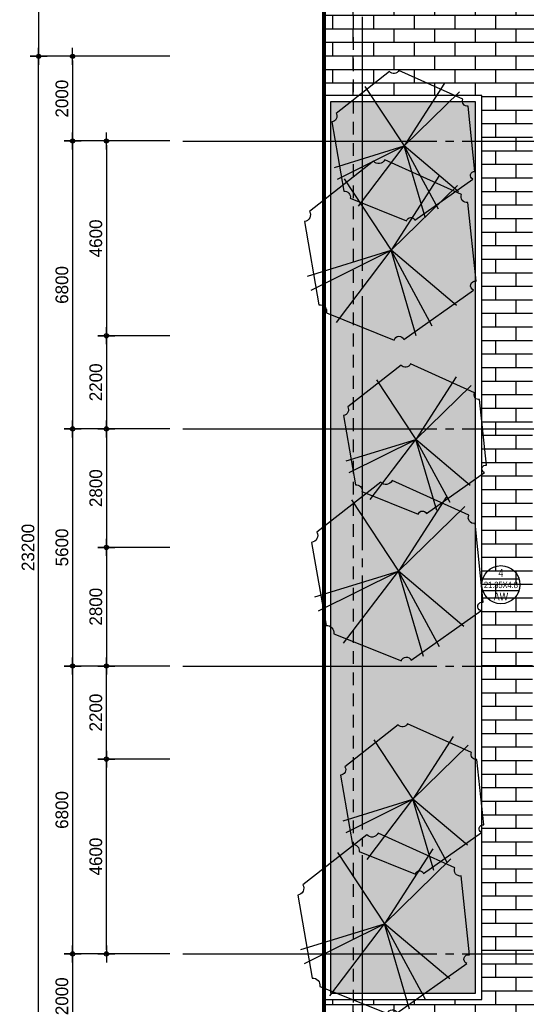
# Model space of a CAD drawing. Header units: millimetres. Extents: x 3445018 to 4174071, y -6064565 to -5122887.
# Tile 92 of 192: x 3765352 to 3777310, y -5546935 to -5523680. Entities that reach past the tile are written whole.
import ezdxf
from ezdxf.enums import TextEntityAlignment as Align

# ---------------------------------------------------------------- set-up
doc = ezdxf.new("R2010")
doc.units = ezdxf.units.MM
doc.header["$MEASUREMENT"] = 0
for name, pattern in [('ACAD_ISO05W100', [34, 24, -3, 0.5, -3, 0.5, -3]), ('CEN', [66, 60, -2, 2, -2]), ('HID', [5, 3, -2])]:
    doc.linetypes.add(name, pattern=pattern)
doc.layers.get('0').update_dxf_attribs({"linetype": 'CONTINUOUS'})
doc.layers.get('DEFPOINTS').update_dxf_attribs({"linetype": 'CONTINUOUS'})
for name, color, linetype in [('AA-XXXX-창호부호', 7, 'CONTINUOUS'), ('CEN', 13, 'CEN'), ('DIM', 7, 'CONTINUOUS'), ('HA1', 8, 'CONTINUOUS'), ('HI', 4, 'HID'), ('PR', 3, 'ACAD_ISO05W100')]:
    doc.layers.add(name, color=color, linetype=linetype)
doc.styles.add('HY울릉도 L', font='txt')
doc.styles.add('SDP-S', font='txt')
doc.dimstyles.new('SMDI-3', dxfattribs={"dimtxt": 3, "dimasz": 1, "dimexe": 2, "dimexo": 3, "dimgap": 1, "dimtad": 1, "dimdsep": 46, "dimtxsty": 'HY울릉도 L', "dimblk": 'Z_DOT', "dimcen": 2.5, "dimdle": 1.5, "dimclrd": 1, "dimclre": 1, "dimclrt": 2, "dimadec": 0, "dimazin": 0, "dimtfac": 1, "dimtix": 1, "dimtmove": 2, "dimatfit": 3, "dimldrblk": 'Z_DOT', "dimfxl": 2, "dimtvp": 1, "dimtolj": 1, "dimtzin": 0, "dimarcsym": 0})

# ---------------------------------------------------------------- blocks, each defined once
blk = doc.blocks.new('Z_DOT')
at = {"layer": 'DIM', "color": 1, "ltscale": 3}
for p, q in [((-2, 0), (2, 0)), ((0, -2), (0, 2))]:
    blk.add_line(p, q, dxfattribs=at)
for radius in [0.5, 0.25]:
    blk.add_circle((0, 0), radius, dxfattribs=at)
blk = doc.blocks.new('*D420')
at = {"layer": 'DEFPOINTS', "color": 0, "ltscale": 3, "transparency": 16777216}
for p in [(3765799, -5524545), (3769199, -5524545), (3769199, -5547745)]:
    blk.add_point(p, dxfattribs=at)
at = {"layer": 'DIM', "color": 1, "lineweight": -2, "ltscale": 3, "transparency": 16777216}
for p, q in [((3768899, -5524545), (3765599, -5524545)), ((3765799, -5547645), (3765799, -5524645)), ((3768899, -5547745), (3765599, -5547745))]:
    blk.add_line(p, q, dxfattribs=at)
at = {"layer": 'DIM', "color": 1, "lineweight": -2, "ltscale": 3, "transparency": 16777216, "xscale": 100, "yscale": 100, "zscale": 100}
for p, rotation in [((3765799, -5524545), 90), ((3765799, -5547745), 270)]:
    blk.add_blockref('Z_DOT', p, dxfattribs=dict(at, rotation=rotation))
at = {"layer": 'DIM', "color": 2, "ltscale": 3, "transparency": 16777216, "insert": (3765549, -5536145), "char_height": 300, "attachment_point": 5, "rotation": 90, "style": 'SDP-S'}
blk.add_mtext('\\A1;23200', dxfattribs=at)
blk = doc.blocks.new('*D421')
at = {"layer": 'DEFPOINTS', "color": 0, "ltscale": 3, "transparency": 16777216}
for p in [(3769199, -5515195), (3765799, -5524545), (3769199, -5524545)]:
    blk.add_point(p, dxfattribs=at)
at = {"layer": 'DIM', "color": 1, "lineweight": -2, "ltscale": 3, "transparency": 16777216}
for p, q in [((3768899, -5515195), (3765599, -5515195)), ((3765799, -5515295), (3765799, -5524445)), ((3768899, -5524545), (3765599, -5524545))]:
    blk.add_line(p, q, dxfattribs=at)
at = {"layer": 'DIM', "color": 1, "lineweight": -2, "ltscale": 3, "transparency": 16777216, "xscale": 100, "yscale": 100, "zscale": 100}
for p, rotation in [((3765799, -5515195), 90), ((3765799, -5524545), 270)]:
    blk.add_blockref('Z_DOT', p, dxfattribs=dict(at, rotation=rotation))
at = {"layer": 'DIM', "color": 2, "ltscale": 3, "transparency": 16777216, "insert": (3765549, -5519870), "char_height": 300, "attachment_point": 5, "rotation": 90, "style": 'SDP-S'}
blk.add_mtext('\\A1;9350', dxfattribs=at)
blk = doc.blocks.new('*D399')
at = {"layer": 'DEFPOINTS', "color": 0, "ltscale": 3, "transparency": 16777216}
for p in [(3769199, -5524545), (3766599, -5526545), (3769199, -5526545)]:
    blk.add_point(p, dxfattribs=at)
at = {"layer": 'DIM', "color": 1, "lineweight": -2, "ltscale": 3, "transparency": 16777216}
for p, q in [((3768899, -5524545), (3766399, -5524545)), ((3766599, -5524645), (3766599, -5526445)), ((3768899, -5526545), (3766399, -5526545))]:
    blk.add_line(p, q, dxfattribs=at)
at = {"layer": 'DIM', "color": 1, "lineweight": -2, "ltscale": 3, "transparency": 16777216, "xscale": 100, "yscale": 100, "zscale": 100}
for p, rotation in [((3766599, -5524545), 90), ((3766599, -5526545), 270)]:
    blk.add_blockref('Z_DOT', p, dxfattribs=dict(at, rotation=rotation))
at = {"layer": 'DIM', "color": 2, "ltscale": 3, "transparency": 16777216, "insert": (3766349, -5525545), "char_height": 300, "attachment_point": 5, "rotation": 90, "style": 'SDP-S'}
blk.add_mtext('\\A1;2000', dxfattribs=at)
blk = doc.blocks.new('*D400')
at = {"layer": 'DEFPOINTS', "color": 0, "ltscale": 3, "transparency": 16777216}
for p in [(3769199, -5526545), (3766599, -5533345), (3769199, -5533345)]:
    blk.add_point(p, dxfattribs=at)
at = {"layer": 'DIM', "color": 1, "lineweight": -2, "ltscale": 3, "transparency": 16777216}
for p, q in [((3768899, -5526545), (3766399, -5526545)), ((3766599, -5526645), (3766599, -5533245)), ((3768899, -5533345), (3766399, -5533345))]:
    blk.add_line(p, q, dxfattribs=at)
at = {"layer": 'DIM', "color": 1, "lineweight": -2, "ltscale": 3, "transparency": 16777216, "xscale": 100, "yscale": 100, "zscale": 100}
for p, rotation in [((3766599, -5526545), 90), ((3766599, -5533345), 270)]:
    blk.add_blockref('Z_DOT', p, dxfattribs=dict(at, rotation=rotation))
at = {"layer": 'DIM', "color": 2, "ltscale": 3, "transparency": 16777216, "insert": (3766349, -5529945), "char_height": 300, "attachment_point": 5, "rotation": 90, "style": 'SDP-S'}
blk.add_mtext('\\A1;6800', dxfattribs=at)
blk = doc.blocks.new('*D401')
at = {"layer": 'DEFPOINTS', "color": 0, "ltscale": 3, "transparency": 16777216}
for p in [(3769199, -5533345), (3766599, -5538945), (3769199, -5538945)]:
    blk.add_point(p, dxfattribs=at)
at = {"layer": 'DIM', "color": 1, "lineweight": -2, "ltscale": 3, "transparency": 16777216}
for p, q in [((3768899, -5533345), (3766399, -5533345)), ((3766599, -5533445), (3766599, -5538845)), ((3768899, -5538945), (3766399, -5538945))]:
    blk.add_line(p, q, dxfattribs=at)
at = {"layer": 'DIM', "color": 1, "lineweight": -2, "ltscale": 3, "transparency": 16777216, "xscale": 100, "yscale": 100, "zscale": 100}
for p, rotation in [((3766599, -5533345), 90), ((3766599, -5538945), 270)]:
    blk.add_blockref('Z_DOT', p, dxfattribs=dict(at, rotation=rotation))
at = {"layer": 'DIM', "color": 2, "ltscale": 3, "transparency": 16777216, "insert": (3766349, -5536145), "char_height": 300, "attachment_point": 5, "rotation": 90, "style": 'SDP-S'}
blk.add_mtext('\\A1;5600', dxfattribs=at)
blk = doc.blocks.new('*D402')
at = {"layer": 'DEFPOINTS', "color": 0, "ltscale": 3, "transparency": 16777216}
for p in [(3769199, -5538945), (3766599, -5545745), (3769199, -5545745)]:
    blk.add_point(p, dxfattribs=at)
at = {"layer": 'DIM', "color": 1, "lineweight": -2, "ltscale": 3, "transparency": 16777216}
for p, q in [((3768899, -5538945), (3766399, -5538945)), ((3766599, -5539045), (3766599, -5545645)), ((3768899, -5545745), (3766399, -5545745))]:
    blk.add_line(p, q, dxfattribs=at)
at = {"layer": 'DIM', "color": 1, "lineweight": -2, "ltscale": 3, "transparency": 16777216, "xscale": 100, "yscale": 100, "zscale": 100}
for p, rotation in [((3766599, -5538945), 90), ((3766599, -5545745), 270)]:
    blk.add_blockref('Z_DOT', p, dxfattribs=dict(at, rotation=rotation))
at = {"layer": 'DIM', "color": 2, "ltscale": 3, "transparency": 16777216, "insert": (3766349, -5542345), "char_height": 300, "attachment_point": 5, "rotation": 90, "style": 'SDP-S'}
blk.add_mtext('\\A1;6800', dxfattribs=at)
blk = doc.blocks.new('*D403')
at = {"layer": 'DEFPOINTS', "color": 0, "ltscale": 3, "transparency": 16777216}
for p in [(3769199, -5545745), (3766599, -5547745), (3769199, -5547745)]:
    blk.add_point(p, dxfattribs=at)
at = {"layer": 'DIM', "color": 1, "lineweight": -2, "ltscale": 3, "transparency": 16777216}
for p, q in [((3768899, -5545745), (3766399, -5545745)), ((3766599, -5545845), (3766599, -5547645)), ((3768899, -5547745), (3766399, -5547745))]:
    blk.add_line(p, q, dxfattribs=at)
at = {"layer": 'DIM', "color": 1, "lineweight": -2, "ltscale": 3, "transparency": 16777216, "xscale": 100, "yscale": 100, "zscale": 100}
for p, rotation in [((3766599, -5545745), 90), ((3766599, -5547745), 270)]:
    blk.add_blockref('Z_DOT', p, dxfattribs=dict(at, rotation=rotation))
at = {"layer": 'DIM', "color": 2, "ltscale": 3, "transparency": 16777216, "insert": (3766349, -5546745), "char_height": 300, "attachment_point": 5, "rotation": 90, "style": 'SDP-S'}
blk.add_mtext('\\A1;2000', dxfattribs=at)
blk = doc.blocks.new('*D404')
at = {"layer": 'DEFPOINTS', "color": 0, "ltscale": 3, "transparency": 16777216}
for p in [(3769199, -5526545), (3767399, -5531145), (3769199, -5531145)]:
    blk.add_point(p, dxfattribs=at)
at = {"layer": 'DIM', "color": 1, "lineweight": -2, "ltscale": 3, "transparency": 16777216}
for p, q in [((3768899, -5526545), (3767199, -5526545)), ((3767399, -5526645), (3767399, -5531045)), ((3768899, -5531145), (3767199, -5531145))]:
    blk.add_line(p, q, dxfattribs=at)
at = {"layer": 'DIM', "color": 1, "lineweight": -2, "ltscale": 3, "transparency": 16777216, "xscale": 100, "yscale": 100, "zscale": 100}
for p, rotation in [((3767399, -5526545), 90), ((3767399, -5531145), 270)]:
    blk.add_blockref('Z_DOT', p, dxfattribs=dict(at, rotation=rotation))
at = {"layer": 'DIM', "color": 2, "ltscale": 3, "transparency": 16777216, "insert": (3767149, -5528845), "char_height": 300, "attachment_point": 5, "rotation": 90, "style": 'SDP-S'}
blk.add_mtext('\\A1;4600', dxfattribs=at)
blk = doc.blocks.new('*D405')
at = {"layer": 'DEFPOINTS', "color": 0, "ltscale": 3, "transparency": 16777216}
for p in [(3769199, -5531145), (3767399, -5533345), (3769199, -5533345)]:
    blk.add_point(p, dxfattribs=at)
at = {"layer": 'DIM', "color": 1, "lineweight": -2, "ltscale": 3, "transparency": 16777216}
for p, q in [((3768899, -5531145), (3767199, -5531145)), ((3767399, -5531245), (3767399, -5533245)), ((3768899, -5533345), (3767199, -5533345))]:
    blk.add_line(p, q, dxfattribs=at)
at = {"layer": 'DIM', "color": 1, "lineweight": -2, "ltscale": 3, "transparency": 16777216, "xscale": 100, "yscale": 100, "zscale": 100}
for p, rotation in [((3767399, -5531145), 90), ((3767399, -5533345), 270)]:
    blk.add_blockref('Z_DOT', p, dxfattribs=dict(at, rotation=rotation))
at = {"layer": 'DIM', "color": 2, "ltscale": 3, "transparency": 16777216, "insert": (3767149, -5532245), "char_height": 300, "attachment_point": 5, "rotation": 90, "style": 'SDP-S'}
blk.add_mtext('\\A1;2200', dxfattribs=at)
blk = doc.blocks.new('*D407')
at = {"layer": 'DEFPOINTS', "color": 0, "ltscale": 3, "transparency": 16777216}
for p in [(3767399, -5541145), (3769199, -5541145), (3769199, -5545745)]:
    blk.add_point(p, dxfattribs=at)
at = {"layer": 'DIM', "color": 1, "lineweight": -2, "ltscale": 3, "transparency": 16777216}
for p, q in [((3768899, -5541145), (3767199, -5541145)), ((3767399, -5545645), (3767399, -5541245)), ((3768899, -5545745), (3767199, -5545745))]:
    blk.add_line(p, q, dxfattribs=at)
at = {"layer": 'DIM', "color": 1, "lineweight": -2, "ltscale": 3, "transparency": 16777216, "xscale": 100, "yscale": 100, "zscale": 100}
for p, rotation in [((3767399, -5541145), 90), ((3767399, -5545745), 270)]:
    blk.add_blockref('Z_DOT', p, dxfattribs=dict(at, rotation=rotation))
at = {"layer": 'DIM', "color": 2, "ltscale": 3, "transparency": 16777216, "insert": (3767149, -5543445), "char_height": 300, "attachment_point": 5, "rotation": 90, "style": 'SDP-S'}
blk.add_mtext('\\A1;4600', dxfattribs=at)
blk = doc.blocks.new('*D408')
at = {"layer": 'DEFPOINTS', "color": 0, "ltscale": 3, "transparency": 16777216}
for p in [(3767399, -5538945), (3769199, -5538945), (3769199, -5541145)]:
    blk.add_point(p, dxfattribs=at)
at = {"layer": 'DIM', "color": 1, "lineweight": -2, "ltscale": 3, "transparency": 16777216}
for p, q in [((3768899, -5538945), (3767199, -5538945)), ((3767399, -5541045), (3767399, -5539045)), ((3768899, -5541145), (3767199, -5541145))]:
    blk.add_line(p, q, dxfattribs=at)
at = {"layer": 'DIM', "color": 1, "lineweight": -2, "ltscale": 3, "transparency": 16777216, "xscale": 100, "yscale": 100, "zscale": 100}
for p, rotation in [((3767399, -5538945), 90), ((3767399, -5541145), 270)]:
    blk.add_blockref('Z_DOT', p, dxfattribs=dict(at, rotation=rotation))
at = {"layer": 'DIM', "color": 2, "ltscale": 3, "transparency": 16777216, "insert": (3767149, -5540045), "char_height": 300, "attachment_point": 5, "rotation": 90, "style": 'SDP-S'}
blk.add_mtext('\\A1;2200', dxfattribs=at)
blk = doc.blocks.new('*D409')
at = {"layer": 'DEFPOINTS', "color": 0, "ltscale": 3, "transparency": 16777216}
for p in [(3769199, -5533345), (3767399, -5536145), (3769199, -5536145)]:
    blk.add_point(p, dxfattribs=at)
at = {"layer": 'DIM', "color": 1, "lineweight": -2, "ltscale": 3, "transparency": 16777216}
for p, q in [((3768899, -5533345), (3767199, -5533345)), ((3767399, -5533445), (3767399, -5536045)), ((3768899, -5536145), (3767199, -5536145))]:
    blk.add_line(p, q, dxfattribs=at)
at = {"layer": 'DIM', "color": 1, "lineweight": -2, "ltscale": 3, "transparency": 16777216, "xscale": 100, "yscale": 100, "zscale": 100}
for p, rotation in [((3767399, -5533345), 90), ((3767399, -5536145), 270)]:
    blk.add_blockref('Z_DOT', p, dxfattribs=dict(at, rotation=rotation))
at = {"layer": 'DIM', "color": 2, "ltscale": 3, "transparency": 16777216, "insert": (3767149, -5534745), "char_height": 300, "attachment_point": 5, "rotation": 90, "style": 'SDP-S'}
blk.add_mtext('\\A1;2800', dxfattribs=at)
blk = doc.blocks.new('*D410')
at = {"layer": 'DEFPOINTS', "color": 0, "ltscale": 3, "transparency": 16777216}
for p in [(3769199, -5536145), (3767399, -5538945), (3769199, -5538945)]:
    blk.add_point(p, dxfattribs=at)
at = {"layer": 'DIM', "color": 1, "lineweight": -2, "ltscale": 3, "transparency": 16777216}
for p, q in [((3768899, -5536145), (3767199, -5536145)), ((3767399, -5536245), (3767399, -5538845)), ((3768899, -5538945), (3767199, -5538945))]:
    blk.add_line(p, q, dxfattribs=at)
at = {"layer": 'DIM', "color": 1, "lineweight": -2, "ltscale": 3, "transparency": 16777216, "xscale": 100, "yscale": 100, "zscale": 100}
for p, rotation in [((3767399, -5536145), 90), ((3767399, -5538945), 270)]:
    blk.add_blockref('Z_DOT', p, dxfattribs=dict(at, rotation=rotation))
at = {"layer": 'DIM', "color": 2, "ltscale": 3, "transparency": 16777216, "insert": (3767149, -5537545), "char_height": 300, "attachment_point": 5, "rotation": 90, "style": 'SDP-S'}
blk.add_mtext('\\A1;2800', dxfattribs=at)
blk = doc.blocks.new('창호부호_수정')
at = {"layer": 'AA-XXXX-창호부호'}
for p, q in [((-1717, 540), (1717, 540)), ((-1717, -540), (1717, -540))]:
    blk.add_line(p, q, dxfattribs=at)
blk.add_circle((0, 0), 1800, dxfattribs=at)
at = {"layer": 'AA-XXXX-창호부호', "color": 3, "width": 0.85}
for tag, p in [('NO', (0, 1116)), ('창호', (0, -1116))]:
    blk.add_attdef(tag, text='', height=750, dxfattribs=at).set_placement(p, align=Align.MIDDLE_CENTER)
at = {"layer": 'AA-XXXX-창호부호', "color": 4, "width": 0.85}
blk.add_attdef('규격', text='', height=750, dxfattribs=at).set_placement((0, -24), align=Align.MIDDLE_CENTER)

msp = doc.modelspace()

# ---------------------------------------------------------------- hatches: boundary and pattern name
at = {"layer": 'HA1', "ltscale": 1000, "true_color": 0x939598}
h = msp.add_hatch(dxfattribs=at)
h.set_pattern_fill('AR-BRSTD', color=252, scale=120)
h.set_pattern_definition([(0, (2862666.85, -4397993.94), (0, 320.04), []), (90, (2862666.85, -4397993.94), (-480, 320.04), [320.04, -320.04])])
h.paths.add_polyline_path([(3778334.29, -5521695.309), (3772534.29, -5521695.309), (3772534.29, -5525470.309), (3776259.29, -5525470.309), (3776259.29, -5546820.309), (3772534.29, -5546820.309), (3772534.29, -5551595.309), (3815734.29, -5551595.309), (3815734.29, -5521695.309), (3802234.29, -5521695.309)])
h.paths.add_polyline_path([(3810809.29, -5525470.309), (3810809.29, -5546820.309), (3792209.289, -5546820.309), (3790724.835, -5546820.309), (3789234.29, -5546820.309), (3777459.29, -5546820.309), (3777459.29, -5525470.309)], flags=16)
h.paths.add_polyline_path([(3786634.29, -5526095.309), (3786634.29, -5526995.309), (3786034.29, -5526995.309), (3786034.29, -5526095.309)], flags=0)
h.paths.add_polyline_path([(3793834.29, -5526095.309), (3794434.29, -5526095.309), (3794434.29, -5526995.309), (3793934.29, -5526995.309), (3793934.29, -5531095.309), (3794434.29, -5531095.309), (3794434.29, -5531195.309), (3793834.29, -5531195.309), (3793834.29, -5526995.309)], flags=0)
h.paths.add_polyline_path([(3778834.29, -5526095.309), (3778834.29, -5526995.309), (3778234.29, -5526995.309), (3778234.29, -5526095.309)], flags=0)
h.paths.add_polyline_path([(3785084.29, -5532995.309), (3789334.29, -5532995.309), (3789334.29, -5533995.309), (3789234.29, -5533995.309), (3789134.29, -5533995.309), (3789134.29, -5535295.309), (3789234.29, -5535295.309), (3789334.29, -5535295.309), (3789334.29, -5536995.309), (3789234.29, -5536995.309), (3789134.29, -5536995.309), (3789134.29, -5538295.309), (3789234.29, -5538295.309), (3789334.29, -5538295.309), (3789334.29, -5539295.309), (3785084.29, -5539295.309)], flags=0)
h.paths.add_polyline_path([(3789304.29, -5533025.309), (3789304.29, -5533965.309), (3789234.29, -5533965.309), (3789234.29, -5533095.309), (3786534.29, -5533095.309), (3786534.29, -5539195.309), (3789234.29, -5539195.309), (3789234.29, -5538325.309), (3789304.29, -5538325.309), (3789304.29, -5539265.309), (3784864.29, -5539265.309), (3784864.29, -5536375.309), (3784934.29, -5536375.309), (3784934.29, -5539195.309), (3786534.29, -5539195.309), (3786534.29, -5533095.309), (3784934.29, -5533095.309), (3784934.29, -5535565.309), (3784864.29, -5535565.309), (3784864.29, -5533025.309)], flags=0)
h.paths.add_polyline_path([(3782889.29, -5532995.309), (3782934.29, -5532995.309), (3783084.29, -5532995.309), (3783084.29, -5534415.309), (3782984.29, -5534415.309), (3782889.29, -5534415.309), (3782889.29, -5535515.309), (3782984.29, -5535515.309), (3783084.29, -5535515.309), (3783084.29, -5536775.309), (3782984.29, -5536775.309), (3782889.29, -5536775.309), (3782889.29, -5537875.309), (3782993.332, -5537875.309), (3783093.332, -5537875.309), (3783084.29, -5539295.309), (3782889.29, -5539295.309), (3782889.29, -5539195.309), (3778834.29, -5539195.309), (3778134.29, -5539195.309), (3778134.29, -5538695.309), (3778834.29, -5538695.309), (3778834.29, -5539005.309), (3782794.29, -5539005.309), (3782803.332, -5537905.309), (3782889.29, -5537905.309), (3782889.29, -5536775.309), (3782764.29, -5536775.309), (3782764.29, -5536270.309), (3781624.29, -5536270.309), (3781624.29, -5537875.309), (3781474.29, -5537875.309), (3780874.29, -5537875.309), (3780874.29, -5536270.309), (3779409.29, -5536270.309), (3779409.29, -5537470.309), (3779379.29, -5537470.309), (3779259.29, -5537470.309), (3779259.29, -5537440.309, 0.052994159), (3779245.885, -5537314.19), (3778667.054, -5537469.287), (3778659.29, -5537440.309), (3778659.29, -5537470.309), (3778509.29, -5537470.309), (3778359.29, -5537470.309), (3778359.29, -5537440.309, 0.052994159), (3778345.885, -5537314.19), (3777767.054, -5537469.287), (3777759.29, -5537440.309), (3778338.845, -5537285.018), (3778346.61, -5537313.996), (3778345.885, -5537314.19, -0.052994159), (3778359.29, -5537440.309), (3778479.29, -5537440.309), (3778479.29, -5536270.309), (3781474.29, -5536270.309), (3781474.29, -5537875.309), (3781624.29, -5537875.309), (3781624.29, -5536270.309), (3782764.29, -5536270.309), (3782764.29, -5536775.309), (3782889.29, -5536775.309), (3782889.29, -5535515.309), (3782764.29, -5535515.309), (3782764.29, -5536020.309), (3781624.29, -5536020.309), (3781624.29, -5534415.309), (3781474.29, -5534415.309), (3781474.29, -5536020.309), (3778479.29, -5536020.309), (3778479.29, -5535900.309), (3778479.29, -5534850.309), (3778359.29, -5534850.309, -0.052994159), (3778345.885, -5534976.429), (3778346.61, -5534976.623), (3778338.845, -5535005.601), (3777759.29, -5534850.309), (3777609.29, -5534850.309), (3777609.29, -5534820.309), (3777759.29, -5534820.309), (3777759.29, -5534850.309), (3777767.054, -5534821.331), (3778345.885, -5534976.429, 0.052994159), (3778359.29, -5534850.309), (3778359.29, -5534820.309), (3778509.29, -5534820.309), (3778659.29, -5534820.309), (3778659.29, -5534850.309), (3778667.054, -5534821.331), (3779245.885, -5534976.429, 0.052994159), (3779259.29, -5534850.309), (3779259.29, -5534820.309), (3779409.29, -5534820.309), (3779409.29, -5534850.309), (3779409.29, -5536020.309), (3780874.29, -5536020.309), (3780874.29, -5534415.309), (3781474.29, -5534415.309), (3781624.29, -5534415.309), (3781624.29, -5536020.309), (3782764.29, -5536020.309), (3782764.29, -5535515.309), (3782889.29, -5535515.309), (3782889.29, -5534385.309), (3782794.29, -5534385.309), (3782794.29, -5533285.309), (3778834.29, -5533285.309), (3778834.29, -5533595.309), (3778134.29, -5533595.309), (3778134.29, -5533095.309), (3778834.29, -5533095.309), (3782889.29, -5533095.309)], flags=0)
h.paths.add_polyline_path([(3792384.29, -5532995.309), (3795384.29, -5532995.309), (3795384.29, -5535595.309), (3798884.29, -5535595.309), (3798884.29, -5535495.309), (3799334.542, -5535495.309), (3799334.542, -5535595.309), (3795384.29, -5535595.309), (3795384.29, -5539295.309), (3792384.29, -5539295.309)], flags=0)
h.paths.add_polyline_path([(3795854.29, -5533025.309), (3795854.29, -5533095.309), (3792584.29, -5533095.309), (3792584.29, -5539195.309), (3795954.29, -5539195.309), (3795954.29, -5539265.309), (3792414.29, -5539265.309), (3792414.29, -5533025.309)], flags=0)
h.paths.add_polyline_path([(3782984.29, -5535545.309), (3783054.29, -5535545.309), (3783054.29, -5536745.309), (3782984.29, -5536745.309)], flags=0)
h.paths.add_polyline_path([(3789234.29, -5535325.309), (3789304.29, -5535325.309), (3789304.29, -5536965.309), (3789234.29, -5536965.309)], flags=0)
h.paths.add_polyline_path([(3779379.29, -5535900.309), (3779379.29, -5536020.309), (3778509.29, -5536020.309), (3778509.29, -5535900.309)], flags=0)
h.paths.add_polyline_path([(3796914.29, -5533025.309), (3799554.29, -5533025.309), (3799554.29, -5533095.309), (3796914.29, -5533095.309)], flags=0)
h.paths.add_polyline_path([(3801634.29, -5526095.309), (3802234.29, -5526095.309), (3802234.29, -5526995.309), (3801634.29, -5526995.309)], flags=0)
h.paths.add_polyline_path([(3800614.29, -5533025.309), (3802154.29, -5533025.309), (3802154.29, -5533095.309), (3801584.29, -5533095.309), (3801584.29, -5539195.309), (3803184.29, -5539195.309), (3803184.29, -5533095.309), (3802964.29, -5533095.309), (3802964.29, -5533025.309), (3803404.29, -5533025.309), (3803404.29, -5539265.309), (3796764.29, -5539265.309), (3796764.29, -5539195.309), (3801584.29, -5539195.309), (3801584.29, -5533095.309), (3800614.29, -5533095.309)], flags=0)
h.paths.add_polyline_path([(3793834.29, -5541095.309), (3794434.29, -5541095.309), (3794434.29, -5541195.309), (3793934.29, -5541195.309), (3793934.29, -5545295.309), (3794434.29, -5545295.309), (3794434.29, -5546195.309), (3793834.29, -5546195.309), (3793834.29, -5545295.309)], flags=0)
h.paths.add_polyline_path([(3786634.29, -5545295.309), (3786634.29, -5546195.309), (3786034.29, -5546195.309), (3786034.29, -5545295.309)], flags=0)
h.paths.add_polyline_path([(3778834.29, -5545295.309), (3778834.29, -5546195.309), (3778234.29, -5546195.309), (3778234.29, -5545295.309)], flags=0)
h.paths.add_polyline_path([(3809434.29, -5526095.309), (3810034.29, -5526095.309), (3810034.29, -5526995.309), (3809434.29, -5526995.309)], flags=0)
h.paths.add_polyline_path([(3809434.29, -5533095.309), (3810134.29, -5533095.309), (3810134.29, -5533595.309), (3809434.29, -5533595.309)], flags=0)
h.paths.add_polyline_path([(3801634.29, -5545295.309), (3802234.29, -5545295.309), (3802234.29, -5546195.309), (3801634.29, -5546195.309)], flags=0)
h.paths.add_polyline_path([(3809434.29, -5538695.309), (3810134.29, -5538695.309), (3810134.29, -5539195.309), (3809434.29, -5539195.309)], flags=0)
h.paths.add_polyline_path([(3809434.29, -5545295.309), (3810034.29, -5545295.309), (3810034.29, -5546195.309), (3809434.29, -5546195.309)], flags=0)
at = {"layer": 'HA1', "true_color": 0x939598}
h = msp.add_hatch(dxfattribs=at)
h.set_pattern_fill('AR-SAND', color=252, scale=150)
h.set_pattern_definition([(37.5, (2862666.85, -4397993.94), (-9.449004, 289.023565), [0, -228, 0, -255, 0, -243.75]), (7.5, (2862666.85, -4397993.94), (265.46651, 423.32191), [0, -123, 0, -205.5, 0, -78.75]), (327.5, (2862482.35, -4397993.94), (467.12128, 0.84886), [0, -75, 0, -270, 0, -352.5]), (317.5, (2862482.35, -4397993.94), (450.91899, 131.65133), [0, -37.5, 0, -177, 0, -202.5])])
h.paths.add_polyline_path([(3772684.29, -5546670.309), (3776109.29, -5546670.309), (3776109.29, -5525620.309), (3772684.29, -5525620.309)])

# ---------------------------------------------------------------- linework, layer by layer
at = {"color": 252, "true_color": 0x939598}
for p, q in [((3773501.096, -5525255.185), (3774426.096, -5526659.319)), ((3775377.11, -5525182.73), (3774426.096, -5526659.319)), ((3775732.032, -5525385.603), (3774426.096, -5526659.319)), ((3772781.112, -5527167.985), (3774426.096, -5526659.319)), ((3772852.097, -5527443.313), (3774426.096, -5526659.319)), ((3773348.987, -5528080.913), (3774426.096, -5526659.319)), ((3774920.783, -5528341.749), (3774426.096, -5526659.319)), ((3775235.142, -5528153.367), (3774426.096, -5526659.319)), ((3775711.751, -5527747.622), (3774426.096, -5526659.319)), ((3773008.777, -5527441.291), (3774118.778, -5529126.252)), ((3775259.994, -5527354.345), (3774118.778, -5529126.252)), ((3775685.9, -5527597.792), (3774118.778, -5529126.252)), ((3772144.797, -5529736.651), (3774118.778, -5529126.252)), ((3772229.978, -5530067.044), (3774118.778, -5529126.252)), ((3772826.246, -5530832.165), (3774118.778, -5529126.252)), ((3774712.401, -5531145.168), (3774118.778, -5529126.252)), ((3775089.632, -5530919.11), (3774118.778, -5529126.252)), ((3775661.563, -5530432.215), (3774118.778, -5529126.252)), ((3775651.369, -5532114.996), (3774700.356, -5533591.585)), ((3773775.355, -5532187.45), (3774700.356, -5533591.585)), ((3776006.291, -5532317.868), (3774700.356, -5533591.585)), ((3773055.372, -5534100.251), (3774700.356, -5533591.585)), ((3773126.356, -5534375.578), (3774700.356, -5533591.585)), ((3773623.246, -5535013.179), (3774700.356, -5533591.585)), ((3775195.042, -5535274.015), (3774700.356, -5533591.585)), ((3775509.401, -5535085.633), (3774700.356, -5533591.585)), ((3775986.01, -5534679.888), (3774700.356, -5533591.585)), ((3775431.377, -5534930.588), (3774290.161, -5536702.495)), ((3773180.16, -5535017.534), (3774290.161, -5536702.495)), ((3775857.283, -5535174.035), (3774290.161, -5536702.495)), ((3772316.18, -5537312.894), (3774290.161, -5536702.495)), ((3772401.361, -5537643.287), (3774290.161, -5536702.495)), ((3772997.629, -5538408.408), (3774290.161, -5536702.495)), ((3774883.784, -5538721.411), (3774290.161, -5536702.495)), ((3775261.015, -5538495.353), (3774290.161, -5536702.495)), ((3775832.946, -5538008.458), (3774290.161, -5536702.495)), ((3773707.767, -5540685.924), (3774632.767, -5542090.059)), ((3775583.781, -5540613.47), (3774632.767, -5542090.059)), ((3775938.703, -5540816.343), (3774632.767, -5542090.059)), ((3772987.783, -5542598.725), (3774632.767, -5542090.059)), ((3773058.767, -5542874.053), (3774632.767, -5542090.059)), ((3773555.658, -5543511.653), (3774632.767, -5542090.059)), ((3775127.453, -5543772.489), (3774632.767, -5542090.059)), ((3775441.812, -5543584.107), (3774632.767, -5542090.059)), ((3775918.421, -5543178.362), (3774632.767, -5542090.059)), ((3775102.266, -5543259.503), (3773961.05, -5545031.41)), ((3772851.049, -5543346.448), (3773961.05, -5545031.41)), ((3775528.172, -5543502.95), (3773961.05, -5545031.41)), ((3771987.069, -5545641.809), (3773961.05, -5545031.41)), ((3772072.25, -5545972.202), (3773961.05, -5545031.41)), ((3772668.518, -5546737.322), (3773961.05, -5545031.41)), ((3774554.673, -5547050.326), (3773961.05, -5545031.41)), ((3774931.904, -5546824.268), (3773961.05, -5545031.41)), ((3775503.835, -5546337.373), (3773961.05, -5545031.41))]:
    msp.add_line(p, q, dxfattribs=at)
for points in [[(3775934.844, -5525718.894, -0.619264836), (3775813.157, -5525559.494), (3774302.205, -5524878.421, -0.546636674), (3774079.111, -5524907.403), (3772821.675, -5525892.785, -0.535549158), (3772720.269, -5526095.658), (3773004.206, -5527733.131, -0.500176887), (3773156.315, -5527892.531), (3774484.736, -5528428.695, -0.719745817), (3774677.408, -5528414.204), (3776046.391, -5527443.313, -0.913641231), (3776097.094, -5527269.422)], [(3775929.275, -5527997.742, -0.619264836), (3775783.25, -5527806.462), (3773970.108, -5526989.174, -0.546636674), (3773702.396, -5527023.952), (3772193.472, -5528206.411, -0.535549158), (3772071.784, -5528449.858), (3772412.509, -5530414.826, -0.500176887), (3772595.04, -5530606.106), (3774189.145, -5531249.503, -0.719745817), (3774420.351, -5531232.114), (3776063.131, -5530067.044, -0.913641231), (3776123.975, -5529858.375)], [(3776209.103, -5532651.159, -0.619264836), (3776087.416, -5532491.759), (3774576.464, -5531810.686, -0.546636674), (3774353.37, -5531839.668), (3773095.934, -5532825.05, -0.535549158), (3772994.528, -5533027.923), (3773278.465, -5534665.397, -0.500176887), (3773430.574, -5534824.797), (3774758.995, -5535360.961, -0.719745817), (3774951.667, -5535346.47), (3776320.65, -5534375.578, -0.913641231), (3776371.353, -5534201.687)], [(3776100.658, -5535573.985, -0.619264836), (3775954.633, -5535382.705), (3774141.491, -5534565.417, -0.546636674), (3773873.778, -5534600.195), (3772364.855, -5535782.654, -0.535549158), (3772243.167, -5536026.101), (3772583.892, -5537991.069, -0.500176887), (3772766.423, -5538182.349), (3774360.528, -5538825.746, -0.719745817), (3774591.734, -5538808.357), (3776234.514, -5537643.287, -0.913641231), (3776295.358, -5537434.618)], [(3776141.515, -5541149.634, -0.619264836), (3776019.828, -5540990.234), (3774508.876, -5540309.161, -0.546636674), (3774285.782, -5540338.142), (3773028.346, -5541323.525, -0.535549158), (3772926.939, -5541526.397), (3773210.877, -5543163.871, -0.500176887), (3773362.986, -5543323.271), (3774691.407, -5543859.435, -0.719745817), (3774884.078, -5543844.944), (3776253.062, -5542874.053, -0.913641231), (3776303.765, -5542700.162)], [(3775771.547, -5543902.899, -0.619264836), (3775625.522, -5543711.619), (3773812.38, -5542894.332, -0.546636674), (3773544.667, -5542929.11), (3772035.744, -5544111.568, -0.535549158), (3771914.056, -5544355.016), (3772254.781, -5546319.984, -0.500176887), (3772437.312, -5546511.264), (3774031.417, -5547154.66, -0.719745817), (3774262.623, -5547137.271), (3775905.403, -5545972.202, -0.913641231), (3775966.247, -5545763.533)]]:
    msp.add_lwpolyline(points, format="xyb", close=True, dxfattribs=at)
at = {"layer": 'CEN', "ltscale": 100}
for p, q in [((3773434.29, -5510409.833), (3773434.29, -5554758.274)), ((3769198.874, -5526545.309), (3820057.54, -5526545.309)), ((3769198.874, -5533345.309), (3820057.54, -5533345.309)), ((3769198.874, -5538945.309), (3820057.54, -5538945.309)), ((3769198.874, -5545745.309), (3820057.54, -5545745.309))]:
    msp.add_line(p, q, dxfattribs=at)
at = {"layer": 'HA1', "color": 252, "true_color": 0x939598}
msp.add_lwpolyline([(3772534.29, -5546820.309), (3776259.29, -5546820.309), (3776259.29, -5525470.309), (3772534.29, -5525470.309), (3772534.29, -5546820.309)], dxfattribs=at)
msp.add_lwpolyline([(3772684.29, -5546670.309), (3776109.29, -5546670.309), (3776109.29, -5525620.309), (3772684.29, -5525620.309)], close=True, dxfattribs=at)
at = {"layer": 'HI', "ltscale": 100}
msp.add_lwpolyline([(3802234.29, -5521395.309), (3815034.29, -5521395.309), (3815034.29, -5550895.309), (3773234.29, -5550895.309), (3773234.29, -5521395.309), (3802234.29, -5521395.309)], dxfattribs=at)
at = {"layer": 'PR', "ltscale": 100, "const_width": 100}
msp.add_lwpolyline([(3772534.29, -5514295.309), (3815734.29, -5514295.309), (3815734.29, -5551595.309), (3772534.29, -5551595.309)], close=True, dxfattribs=at)

# ---------------------------------------------------------------- block references
at = {"layer": 'AA-XXXX-창호부호'}
ref = msp.add_blockref('창호부호_수정', (3776710.593, -5537024.199), dxfattribs=dict(at, xscale=0.25, yscale=0.25, zscale=0.25))
ref.add_attrib('NO', '4', dxfattribs={"color": 3, "height": 187.5, "width": 0.85}).set_placement((3776710.593, -5536745.199), align=Align.MIDDLE_CENTER)
ref.add_attrib('규격', '21.35X4.8', dxfattribs={"color": 4, "height": 150, "width": 0.85}).set_placement((3776710.593, -5537030.13), align=Align.MIDDLE_CENTER)
ref.add_attrib('창호', 'AW', dxfattribs={"color": 3, "height": 187.5, "width": 0.85}).set_placement((3776710.593, -5537303.199), align=Align.MIDDLE_CENTER)

# ---------------------------------------------------------------- dimensions: what is measured, and where the dimension line sits
at = {"layer": 'DIM', "ltscale": 3}
for base, p1, p2, angle, picture, middle in [((3765798.874, -5524545.309), (3769198.874, -5515195.309), (3769198.874, -5524545.309), 90, '*D421', (3765548.67, -5519870.309)), ((3765798.874, -5524545.309), (3769198.874, -5547745.309), (3769198.874, -5524545.309), 90, '*D420', (3765548.67, -5536145.309)), ((3766598.874, -5526545.309), (3769198.874, -5524545.309), (3769198.874, -5526545.309), 90, '*D399', (3766348.67, -5525545.309)), ((3766598.874, -5533345.309), (3769198.874, -5526545.309), (3769198.874, -5533345.309), 90, '*D400', (3766348.67, -5529945.309)), ((3767398.916, -5531145.309), (3769198.874, -5526545.309), (3769198.874, -5531145.309), 90, '*D404', (3767148.713, -5528845.309)), ((3767398.916, -5533345.309), (3769198.874, -5531145.309), (3769198.874, -5533345.309), 90, '*D405', (3767148.713, -5532245.309)), ((3766598.874, -5538945.309), (3769198.874, -5533345.309), (3769198.874, -5538945.309), 90, '*D401', (3766348.67, -5536145.309)), ((3767398.916, -5536145.309), (3769198.874, -5533345.309), (3769198.874, -5536145.309), 90, '*D409', (3767148.713, -5534745.309)), ((3767398.916, -5538945.309), (3769198.874, -5536145.309), (3769198.874, -5538945.309), 90, '*D410', (3767148.713, -5537545.309)), ((3766598.874, -5545745.309), (3769198.874, -5538945.309), (3769198.874, -5545745.309), 90, '*D402', (3766348.67, -5542345.309)), ((3767398.916, -5538945.309), (3769198.874, -5541145.309), (3769198.874, -5538945.309), 270, '*D408', (3767148.713, -5540045.309)), ((3767398.916, -5541145.309), (3769198.874, -5545745.309), (3769198.874, -5541145.309), 270, '*D407', (3767148.713, -5543445.309)), ((3766598.874, -5547745.309), (3769198.874, -5545745.309), (3769198.874, -5547745.309), 90, '*D403', (3766348.67, -5546745.309))]:
    dim = msp.add_linear_dim(base=base, p1=p1, p2=p2, angle=angle, dimstyle='SMDI-3', override={"dimscale": 100, "dimtxsty": 'SDP-S'}, dxfattribs=at)
    dim.commit()
    dim.dimension.update_dxf_attribs({"geometry": picture, "text_midpoint": middle})

doc.saveas('drawing.dxf')
